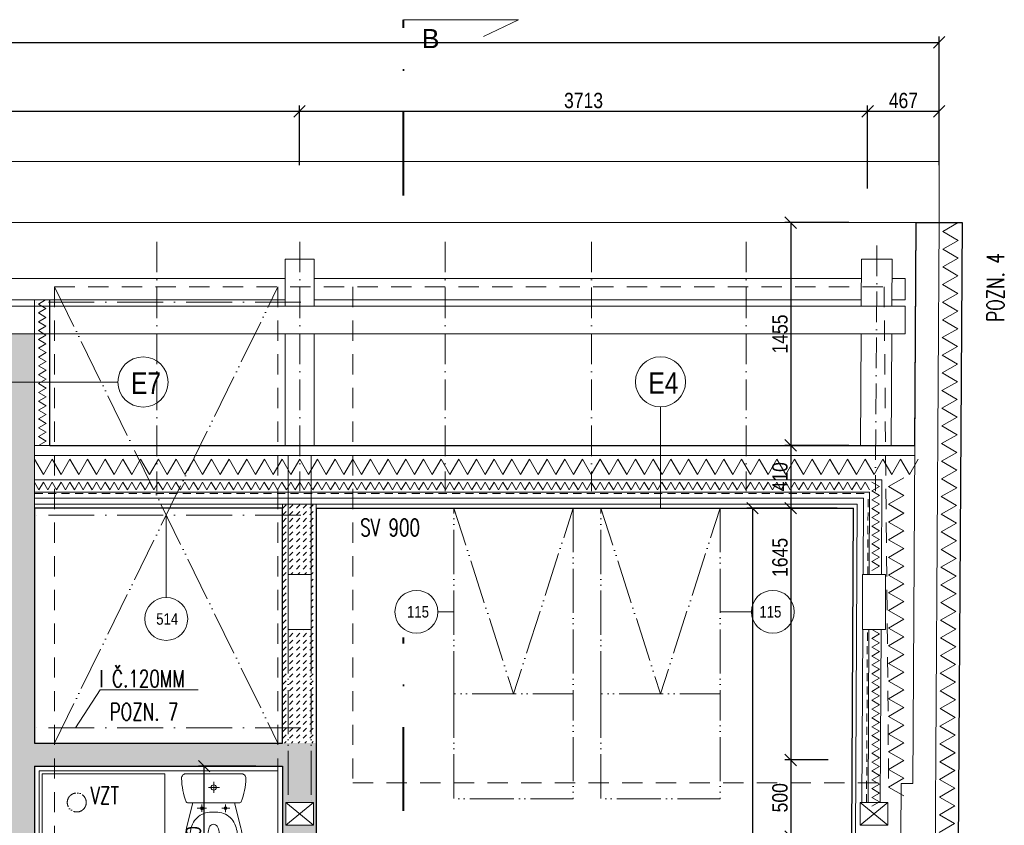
# Model space of a CAD drawing. Header units: millimetres. Extents: x -300958 to -108039, y 30118 to 292543.
# Tile 225 of 256: x -222690 to -216257, y 173158 to 178421. Entities that reach past the tile are written whole.
import ezdxf
from ezdxf.enums import TextEntityAlignment as Align

# ---------------------------------------------------------------- set-up
doc = ezdxf.new("R2010")
doc.units = ezdxf.units.MM
doc.header["$MEASUREMENT"] = 0
for name, pattern in [('ACAD_ISO05W100', [33, 24, -3, 0, -3, 0, -3]), ('ACAD_ISO10W100', [18, 12, -3, 0, -3]), ('CERCHOVANA1', [6, 4, -1, 0, -1]), ('DGN Style 2', [879.857395, 527.914437, -351.942958]), ('DGN Style 4', [1094.119168, 546.717885, -273.358943, 0.683397, -273.358943])]:
    doc.linetypes.add(name, pattern=pattern)
doc.layers.get('0').update_dxf_attribs({"lineweight": 13})
doc.layers.get('Defpoints').update_dxf_attribs({"color": 3, "lineweight": 13})
for name, color, linetype, lineweight in [('A_Krokev', 134, 'CERCHOVANA1', 9), ('A_Pozednice', 102, 'Continuous', 9), ('A_Vazné trámy', 52, 'Continuous', 9), ('A_Vodorovné prvky krovu', 133, 'Continuous', 9), ('dims', 7, 'Continuous', 9), ('legenda', 7, 'Continuous', 13), ('Materiály', 1, 'Continuous', 13), ('navrh', 1, 'Continuous', 9), ('obklad', 8, 'Continuous', 5), ('OCEL', 7, 'Continuous', 13), ('popis', 7, 'Continuous', 9), ('PSV', 7, 'Continuous', 13), ('rez', 7, 'Continuous', 13), ('tenka', 7, 'Continuous', 13), ('walls', 7, 'Continuous', 13), ('walls pod', 7, 'Continuous', 13), ('zařizovací předměty', 7, 'Continuous', 9)]:
    doc.layers.add(name, color=color, linetype=linetype, lineweight=lineweight)
doc.styles.add('GENERATED_STYLE_8', font='arial.ttf')
doc.styles.add('STYLE-0', font='ARIALN.TTF')
doc.styles.add('Style-Arial', font='arial.ttf')
doc.dimstyles.new('arch', dxfattribs={"dimscale": 50, "dimtxt": 2.5, "dimasz": 2.5, "dimexe": 1.25, "dimexo": 0.9, "dimtad": 1, "dimdec": 0, "dimtxsty": 'STYLE-0', "dimblk": 'ARCHTICK', "dimcen": 2.5, "dimadec": 0, "dimazin": 0, "dimtfac": 1, "dimtdec": 0, "dimtmove": 2, "dimatfit": 3, "dimldrblk": 'ARCHTICK', "dimfxl": 0, "dimarcsym": 0})

# ---------------------------------------------------------------- blocks, each defined once
blk = doc.blocks.new('_ArchTick')
at = {"color": 0, "linetype": 'ByBlock', "flags": 128}
blk.add_lwpolyline([(-0.5, -0.5), (0.5, 0.5)], dxfattribs=at)
blk = doc.blocks.new('*D448')
at = {"layer": 'Defpoints', "color": 0, "linetype": 'Continuous'}
for p in [(-216682.6, 178272.7), (-233132.6, 177495), (-216682.6, 177495)]:
    blk.add_point(p, dxfattribs=at)
at = {"layer": 'dims', "color": 0, "linetype": 'Continuous', "lineweight": -2}
for p, q in [((-233132.6, 177570), (-233132.6, 178310.2)), ((-233132.6, 178272.7), (-216682.6, 178272.7)), ((-216682.6, 177570), (-216682.6, 178310.2))]:
    blk.add_line(p, q, dxfattribs=at)
at = {"layer": 'dims', "color": 0, "linetype": 'Continuous', "lineweight": -2, "xscale": 75, "yscale": 75, "zscale": 75, "rotation": 180}
blk.add_blockref('_ArchTick', (-233132.6, 178272.7), dxfattribs=at)
at = {"layer": 'dims', "color": 0, "linetype": 'Continuous', "lineweight": -2, "xscale": 75, "yscale": 75, "zscale": 75}
blk.add_blockref('_ArchTick', (-216682.6, 178272.7), dxfattribs=at)
at = {"layer": 'dims', "color": 0, "linetype": 'Continuous', "insert": (-224907.6, 178342.5), "char_height": 100, "attachment_point": 5, "style": 'STYLE-0'}
blk.add_mtext('16450', dxfattribs=at)
blk = doc.blocks.new('*U7')
at = {"layer": 'rez', "linetype": 'DGN Style 4', "lineweight": 40}
blk.add_line((-376.1, 573.9), (-376.1, -573.9), dxfattribs=at)
at = {"layer": 'rez', "linetype": 'Continuous', "lineweight": 0, "flags": 128}
blk.add_lwpolyline([(-376.1, -573.9), (376.1, -573.9), (146.2, -463.7)], dxfattribs=at)
blk = doc.blocks.new('*D452')
at = {"layer": 'Defpoints', "color": 0, "linetype": 'Continuous'}
for p in [(-220862.6, 177822.6), (-224862.6, 177395), (-220862.6, 177395)]:
    blk.add_point(p, dxfattribs=at)
at = {"layer": 'dims', "color": 0, "linetype": 'Continuous', "lineweight": -2}
for p, q in [((-224862.6, 177470), (-224862.6, 177860.1)), ((-224862.6, 177822.6), (-220862.6, 177822.6)), ((-220862.6, 177470), (-220862.6, 177860.1))]:
    blk.add_line(p, q, dxfattribs=at)
at = {"layer": 'dims', "color": 0, "linetype": 'Continuous', "lineweight": -2, "xscale": 75, "yscale": 75, "zscale": 75, "rotation": 180}
blk.add_blockref('_ArchTick', (-224862.6, 177822.6), dxfattribs=at)
at = {"layer": 'dims', "color": 0, "linetype": 'Continuous', "lineweight": -2, "xscale": 75, "yscale": 75, "zscale": 75}
blk.add_blockref('_ArchTick', (-220862.6, 177822.6), dxfattribs=at)
at = {"layer": 'dims', "color": 0, "linetype": 'Continuous', "insert": (-222862.6, 177892.4), "char_height": 100, "attachment_point": 5, "style": 'STYLE-0'}
blk.add_mtext('4000', dxfattribs=at)
blk = doc.blocks.new('*D453')
at = {"layer": 'Defpoints', "color": 0, "linetype": 'Continuous'}
for p in [(-217150, 177822.6), (-220862.6, 177395), (-217150, 177243.1)]:
    blk.add_point(p, dxfattribs=at)
at = {"layer": 'dims', "color": 0, "linetype": 'Continuous', "lineweight": -2}
for p, q in [((-220862.6, 177470), (-220862.6, 177860.1)), ((-220862.6, 177822.6), (-217150, 177822.6)), ((-217150, 177318.1), (-217150, 177860.1))]:
    blk.add_line(p, q, dxfattribs=at)
at = {"layer": 'dims', "color": 0, "linetype": 'Continuous', "lineweight": -2, "xscale": 75, "yscale": 75, "zscale": 75, "rotation": 180}
blk.add_blockref('_ArchTick', (-220862.6, 177822.6), dxfattribs=at)
at = {"layer": 'dims', "color": 0, "linetype": 'Continuous', "lineweight": -2, "xscale": 75, "yscale": 75, "zscale": 75}
blk.add_blockref('_ArchTick', (-217150, 177822.6), dxfattribs=at)
at = {"layer": 'dims', "color": 0, "linetype": 'Continuous', "insert": (-219006.3, 177892.4), "char_height": 100, "attachment_point": 5, "style": 'STYLE-0'}
blk.add_mtext('3713', dxfattribs=at)
blk = doc.blocks.new('*D454')
at = {"layer": 'Defpoints', "color": 0, "linetype": 'Continuous'}
for p in [(-216682.6, 177822.6), (-216682.6, 177395), (-217150, 177243.1)]:
    blk.add_point(p, dxfattribs=at)
at = {"layer": 'dims', "color": 0, "linetype": 'Continuous', "lineweight": -2}
for p, q in [((-217150, 177318.1), (-217150, 177860.1)), ((-217150, 177822.6), (-216682.6, 177822.6)), ((-216682.6, 177470), (-216682.6, 177860.1))]:
    blk.add_line(p, q, dxfattribs=at)
at = {"layer": 'dims', "color": 0, "linetype": 'Continuous', "lineweight": -2, "xscale": 75, "yscale": 75, "zscale": 75, "rotation": 180}
blk.add_blockref('_ArchTick', (-217150, 177822.6), dxfattribs=at)
at = {"layer": 'dims', "color": 0, "linetype": 'Continuous', "lineweight": -2, "xscale": 75, "yscale": 75, "zscale": 75}
blk.add_blockref('_ArchTick', (-216682.6, 177822.6), dxfattribs=at)
at = {"layer": 'dims', "color": 0, "linetype": 'Continuous', "insert": (-216916.3, 177892.4), "char_height": 100, "attachment_point": 5, "style": 'STYLE-0'}
blk.add_mtext('467', dxfattribs=at)
blk = doc.blocks.new('wc_kombi')
at = {"color": 0, "linetype": 'ByBlock', "lineweight": -2}
for p, q in [((0.1775, 0), (-0.1775, 0)), ((0.0002, -0.1237), (0.0002, -0.0524)), ((-0.0347, -0.0898), (0.0384, -0.0898)), ((-0.1356, -0.1907), (-0.1773, -0.3527)), ((-0.1706, -0.1907), (0.1706, -0.1907)), ((0.1357, -0.1907), (-0.1356, -0.1907)), ((0.1773, -0.3527), (0.1357, -0.1907)), ((-0.1078, -0.2257), (-0.0478, -0.2257)), ((-0.0778, -0.2013), (-0.0778, -0.2482)), ((0.0013, -0.2508), (-0.0024, -0.2508)), ((0.0534, -0.2257), (0.106, -0.2257)), ((0.0775, -0.2004), (0.0775, -0.2501)), ((-0.0366, -0.4251), (-0.0367, -0.4214))]:
    blk.add_line(p, q, dxfattribs=at)
for centre, radius in [((0, -0.0898), 0.0171), ((-0.0778, -0.2257), 0.00927), ((0.0775, -0.2252), 0.0089)]:
    blk.add_circle(centre, radius, dxfattribs=at)
for centre, radius, start, end in [((-0.1801, -0.0299), 0.03, 84.93849, 181.56207), ((0.1801, -0.0299), 0.03, 358.43827, 95.06184), ((0.2615, -0.0178), 0.4718, 181.56083, 200.65124), ((-0.2615, -0.0178), 0.4718, 339.34891, 358.43874), ((-0.1706, -0.1807), 0.01, 200.64887, 270.00279), ((0.1706, -0.1807), 0.01, 270.00001, 339.34833), ((-0.0114, -0.3985), 0.148, 86.50553, 126.01012), ((0.006, -0.4465), 0.1958, 76.36044, 91.37149), ((0.0217, -0.3796), 0.1271, 29.40396, 76.12539), ((0.0459, -0.4104), 0.2012, 152.42371, 180.8026), ((-0.0104, -0.3911), 0.1427, 128.08421, 148.83476), ((-0.0371, -0.4083), 0.1924, 358.53599, 28.2377), ((0.0816, -0.4165), 0.2666, 166.1457, 193.56156), ((0.1001, -0.402), 0.1382, 154.47798, 188.06078), ((-0.0005, -0.3598), 0.0297, 36.34404, 144.26621), ((-0.0958, -0.404), 0.1343, 353.23165, 27.40865), ((-0.0653, -0.4139), 0.2501, 342.2461, 14.16319), ((0.0659, -0.4119), 0.2212, 180.32962, 206.10007), ((-0.0006, -0.3697), 0.0413, 206.76703, 336.40904), ((0, -0.4154), 0.0378, 194.8362, 353.27432), ((-0.0346, -0.4193), 0.19, 331.73612, 1.83419), ((0.013, -0.4271), 0.1975, 195.246, 245.73953), ((0.0046, -0.437), 0.1552, 207.75009, 247.46693), ((-0.0065, -0.4349), 0.1579, 292.88576, 331.89721), ((-0.019, -0.4276), 0.2019, 297.14955, 341.93504), ((0.0025, -0.4644), 0.1593, 243.6726, 296.3274), ((0, -0.4814), 0.1131, 240.97921, 299.02079)]:
    blk.add_arc(centre, radius, start, end, dxfattribs=at)
blk = doc.blocks.new('*U3')
at = {"layer": 'zařizovací předměty', "linetype": 'Continuous', "lineweight": 0, "extrusion": (0, 0, -1), "flags": 128}
blk.add_lwpolyline([(0, 400), (-400, 400), (-400, -400), (400, -400), (400, 0)], dxfattribs=at)
at = {"layer": 'zařizovací předměty', "linetype": 'Continuous', "lineweight": 0, "extrusion": (0, 0, -1)}
blk.add_arc((0, 0), 400, 0, 90, dxfattribs=at)
blk = doc.blocks.new('*D1326')
at = {"layer": 'Defpoints', "color": 0, "linetype": 'Continuous'}
for p in [(-221484.5, 173545), (-221072.6, 173545), (-221072.6, 171745)]:
    blk.add_point(p, dxfattribs=at)
at = {"layer": 'dims', "color": 0, "linetype": 'Continuous', "lineweight": -2}
for p, q in [((-221147.6, 173545), (-221522, 173545)), ((-221484.5, 171745), (-221484.5, 173545)), ((-221147.6, 171745), (-221522, 171745))]:
    blk.add_line(p, q, dxfattribs=at)
at = {"layer": 'dims', "color": 0, "linetype": 'Continuous', "lineweight": -2, "xscale": 75, "yscale": 75, "zscale": 75}
for p, rotation in [((-221484.5, 173545), 90), ((-221484.5, 171745), 270)]:
    blk.add_blockref('_ArchTick', p, dxfattribs=dict(at, rotation=rotation))
at = {"layer": 'dims', "color": 0, "linetype": 'Continuous', "insert": (-221554.3, 173025.1), "char_height": 100, "attachment_point": 5, "rotation": 90, "style": 'STYLE-0'}
blk.add_mtext('1800', dxfattribs=at)
blk = doc.blocks.new('*D1525')
at = {"layer": 'Defpoints', "color": 0, "linetype": 'Continuous'}
for p in [(-217198.8, 175640), (-217652.7, 175230), (-217273.8, 175230)]:
    blk.add_point(p, dxfattribs=at)
at = {"layer": 'dims', "color": 0, "linetype": 'Continuous', "lineweight": -2}
for p, q in [((-217273.8, 175640), (-217690.2, 175640)), ((-217652.7, 175640), (-217652.7, 175230)), ((-217348.8, 175230), (-217690.2, 175230))]:
    blk.add_line(p, q, dxfattribs=at)
at = {"layer": 'dims', "color": 0, "linetype": 'Continuous', "lineweight": -2, "xscale": 75, "yscale": 75, "zscale": 75}
for p, rotation in [((-217652.7, 175640), 90), ((-217652.7, 175230), 270)]:
    blk.add_blockref('_ArchTick', p, dxfattribs=dict(at, rotation=rotation))
at = {"layer": 'dims', "color": 0, "linetype": 'Continuous', "insert": (-217722.5, 175435), "char_height": 100, "attachment_point": 5, "rotation": 90, "style": 'STYLE-0'}
blk.add_mtext('410', dxfattribs=at)
blk = doc.blocks.new('*D1526')
at = {"layer": 'Defpoints', "color": 0, "linetype": 'Continuous'}
for p in [(-217198.8, 177095), (-217652.7, 175640), (-217273.8, 175640)]:
    blk.add_point(p, dxfattribs=at)
at = {"layer": 'dims', "color": 0, "linetype": 'Continuous', "lineweight": -2}
for p, q in [((-217273.8, 177095), (-217690.2, 177095)), ((-217652.7, 177095), (-217652.7, 175640)), ((-217348.8, 175640), (-217690.2, 175640))]:
    blk.add_line(p, q, dxfattribs=at)
at = {"layer": 'dims', "color": 0, "linetype": 'Continuous', "lineweight": -2, "xscale": 75, "yscale": 75, "zscale": 75}
for p, rotation in [((-217652.7, 177095), 90), ((-217652.7, 175640), 270)]:
    blk.add_blockref('_ArchTick', p, dxfattribs=dict(at, rotation=rotation))
at = {"layer": 'dims', "color": 0, "linetype": 'Continuous', "insert": (-217722.5, 176367.5), "char_height": 100, "attachment_point": 5, "rotation": 90, "style": 'STYLE-0'}
blk.add_mtext('1455', dxfattribs=at)
blk = doc.blocks.new('*D1536')
at = {"layer": 'Defpoints', "color": 0, "linetype": 'Continuous'}
for p in [(-217589.9, 175230), (-217902.7, 170425.3), (-217582.6, 170425.3)]:
    blk.add_point(p, dxfattribs=at)
at = {"layer": 'dims', "color": 0, "linetype": 'Continuous', "lineweight": -2}
for p, q in [((-217664.9, 175230), (-217940.2, 175230)), ((-217902.7, 175230), (-217902.7, 170425.3)), ((-217657.6, 170425.3), (-217940.2, 170425.3))]:
    blk.add_line(p, q, dxfattribs=at)
at = {"layer": 'dims', "color": 0, "linetype": 'Continuous', "lineweight": -2, "xscale": 75, "yscale": 75, "zscale": 75}
for p, rotation in [((-217902.7, 175230), 90), ((-217902.7, 170425.3), 270)]:
    blk.add_blockref('_ArchTick', p, dxfattribs=dict(at, rotation=rotation))
at = {"layer": 'dims', "color": 0, "linetype": 'Continuous', "insert": (-217972.5, 172375.6), "char_height": 100, "attachment_point": 5, "rotation": 90, "style": 'STYLE-0'}
blk.add_mtext('4805', dxfattribs=at)
blk = doc.blocks.new('*D1537')
at = {"layer": 'Defpoints', "color": 0, "linetype": 'Continuous'}
for p in [(-217339.9, 173585), (-217652.7, 173085), (-217332.6, 173085)]:
    blk.add_point(p, dxfattribs=at)
at = {"layer": 'dims', "color": 0, "linetype": 'Continuous', "lineweight": -2}
for p, q in [((-217414.9, 173585), (-217690.2, 173585)), ((-217652.7, 173585), (-217652.7, 173085)), ((-217407.6, 173085), (-217690.2, 173085))]:
    blk.add_line(p, q, dxfattribs=at)
at = {"layer": 'dims', "color": 0, "linetype": 'Continuous', "lineweight": -2, "xscale": 75, "yscale": 75, "zscale": 75}
for p, rotation in [((-217652.7, 173585), 90), ((-217652.7, 173085), 270)]:
    blk.add_blockref('_ArchTick', p, dxfattribs=dict(at, rotation=rotation))
at = {"layer": 'dims', "color": 0, "linetype": 'Continuous', "insert": (-217722.5, 173338.1), "char_height": 100, "attachment_point": 5, "rotation": 90, "style": 'STYLE-0'}
blk.add_mtext('500', dxfattribs=at)
blk = doc.blocks.new('*D1538')
at = {"layer": 'Defpoints', "color": 0, "linetype": 'Continuous'}
for p in [(-217339.9, 175230), (-217652.7, 173585), (-217332.6, 173585)]:
    blk.add_point(p, dxfattribs=at)
at = {"layer": 'dims', "color": 0, "linetype": 'Continuous', "lineweight": -2}
for p, q in [((-217414.9, 175230), (-217690.2, 175230)), ((-217652.7, 175230), (-217652.7, 173585)), ((-217407.6, 173585), (-217690.2, 173585))]:
    blk.add_line(p, q, dxfattribs=at)
at = {"layer": 'dims', "color": 0, "linetype": 'Continuous', "lineweight": -2, "xscale": 75, "yscale": 75, "zscale": 75}
for p, rotation in [((-217652.7, 175230), 90), ((-217652.7, 173585), 270)]:
    blk.add_blockref('_ArchTick', p, dxfattribs=dict(at, rotation=rotation))
at = {"layer": 'dims', "color": 0, "linetype": 'Continuous', "insert": (-217722.5, 174908.1), "char_height": 100, "attachment_point": 5, "rotation": 90, "style": 'STYLE-0'}
blk.add_mtext('1645', dxfattribs=at)

msp = doc.modelspace()

# ---------------------------------------------------------------- hatches: boundary and pattern name
at = {"layer": 'Materiály', "linetype": 'Continuous'}
h = msp.add_hatch(dxfattribs=at)
h.set_pattern_fill('DASH', color=256, scale=250, angle=45, style=0)
h.paths.add_polyline_path([(-220950.3, 172713.2), (-220770.3, 172713.2), (-220770.3, 172563.2), (-220950.3, 172563.2)], flags=16)
h.paths.add_polyline_path([(-220935.3, 170113.8), (-220785.3, 170113.8), (-220785.3, 169993.8), (-220935.3, 169993.8)], flags=16)
edge = h.paths.add_edge_path()
edge.add_line((-222792.6, 171925), (-222792.6, 170145))
edge.add_line((-222792.6, 170145), (-223007.6, 170145))
edge.add_line((-223007.6, 170145), (-223007.6, 169945))
edge.add_line((-223007.6, 169945), (-221922.6, 169945))
edge.add_line((-221922.6, 169945), (-221922.6, 170045))
edge.add_line((-221922.6, 170045), (-222592.6, 170045))
edge.add_line((-222592.6, 170045), (-222592.6, 171645))
edge.add_line((-222592.6, 171645), (-222325.4, 171645))
edge.add_arc((-222322.7, 171615.1), 30, 84.93816, 95.06184, ccw=False)
edge.add_line((-222320.1, 171645), (-221965.1, 171645))
edge.add_arc((-221962.4, 171615.1), 30, 84.93849, 95.06151, ccw=False)
edge.add_line((-221959.8, 171645), (-220972.6, 171645))
edge.add_line((-220972.6, 171645), (-220972.6, 170045))
edge.add_line((-220972.6, 170045), (-221022.6, 170045))
edge.add_line((-221022.6, 170045), (-221022.6, 169945))
edge.add_line((-221022.6, 169945), (-220112.6, 169945))
edge.add_line((-220112.6, 169945), (-220112.6, 170165))
edge.add_line((-220112.6, 170165), (-220752.6, 170165))
edge.add_line((-220752.6, 170165), (-220752.6, 171745))
edge.add_line((-220752.6, 171745), (-222592.6, 171745))
edge.add_line((-222592.6, 171745), (-222592.6, 173545))
edge.add_line((-222592.6, 173545), (-220972.6, 173545))
edge.add_line((-220972.6, 173545), (-220972.6, 172545))
edge.add_line((-220972.6, 172545), (-220752.6, 172545))
edge.add_line((-220752.6, 172545), (-220752.6, 173695))
edge.add_line((-220752.6, 173695), (-222592.6, 173695))
edge.add_line((-222592.6, 173695), (-222592.6, 176368.9))
edge.add_line((-222592.6, 176368.9), (-222817, 176368.9))
edge.add_line((-222817, 176368.9), (-222792.6, 171925))
h.paths.add_polyline_path([(-220770.3, 173308.1), (-220770.3, 173158.1), (-220950.3, 173158.1), (-220950.3, 173308.1)])
h = msp.add_hatch(dxfattribs=at)
h.set_pattern_fill('DASH', color=256, scale=250, angle=45, style=0)
h.paths.add_polyline_path([(-220752.6, 175255), (-220972.6, 175255), (-220972.6, 173695), (-220752.6, 173695)])
h.paths.add_polyline_path([(-220935.3, 174437), (-220935.3, 174797), (-220785.3, 174797), (-220785.3, 174437)])

# ---------------------------------------------------------------- linework, layer by layer
at = {"layer": 'A_Krokev', "ltscale": 50}
for p, q in [((-221794.6, 176970.5), (-221794.6, 175340)), ((-220860.3, 176970.5), (-220860.3, 175340)), ((-219911.1, 176970.5), (-219911.1, 175340)), ((-218954.2, 176970.5), (-218954.2, 175340)), ((-217944.2, 176970.5), (-217944.2, 175340)), ((-217089.1, 176945), (-217099, 175340))]:
    msp.add_line(p, q, dxfattribs=at)
at = {"layer": 'A_Pozednice', "ltscale": 0.4}
for points in [[(-220955.3, 176730.3), (-224761.7, 176730.3)], [(-220955.3, 176730.3), (-224761.7, 176730.3)], [(-217190.4, 176730.3), (-220765.3, 176730.3)], [(-216991.3, 176590.3), (-216905.1, 176590.3), (-216905.1, 176730.3), (-216990.4, 176730.3)], [(-224761.7, 176590.3), (-220955.3, 176590.3)], [(-224761.7, 176590.3), (-220955.3, 176590.3)], [(-220765.3, 176590.3), (-217191.3, 176590.3)]]:
    msp.add_lwpolyline(points, dxfattribs=at)
at = {"layer": 'A_Vazné trámy', "ltscale": 0.4}
for points in [[(-220955.3, 176548.9), (-220955.3, 176856.3), (-220765.3, 176856.3), (-220765.3, 176548.9)], [(-217191.5, 176548.9), (-217189.7, 176856.3), (-216989.7, 176855.9), (-216991.5, 176548.9)], [(-220955.4, 175640), (-220955.3, 176368.9)], [(-220765.3, 176368.9), (-220765.4, 175640)], [(-217197.1, 175640), (-217192.7, 176368.9)], [(-216992.6, 176368.9), (-216997.1, 175640)]]:
    msp.add_lwpolyline(points, dxfattribs=at)
at = {"layer": 'A_Vodorovné prvky krovu'}
for points in [[(-216905.1, 176548.9), (-232568.5, 176548.9), (-232568.5, 160214.6), (-226434.8, 160214.6), (-226434.8, 161377.8), (-216784.9, 161377.8)], [(-216905.1, 176548.9), (-232568.5, 176548.9), (-232568.5, 160214.6), (-226434.8, 160214.6), (-226434.8, 161377.8), (-216784.9, 161377.8)], [(-216905.1, 176368.9), (-216905.1, 176548.9)], [(-216905.1, 176368.9), (-232388.5, 176368.9), (-232388.5, 160394.6), (-226614.8, 160394.6), (-226614.8, 161557.8), (-216784.9, 161557.8)], [(-216905.1, 176368.9), (-232388.5, 176368.9), (-232388.5, 160394.6), (-226614.8, 160394.6), (-226614.8, 161557.8), (-216784.9, 161557.8)]]:
    msp.add_lwpolyline(points, dxfattribs=at)
at = {"layer": 'legenda', "linetype": 'Continuous'}
for p, q in [((-222047.8, 176053.7), (-222815.3, 176053.7)), ((-218503.4, 175891.4), (-218503.4, 175230))]:
    msp.add_line(p, q, dxfattribs=at)
at = {"layer": 'legenda', "linetype": 'Continuous', "lineweight": 0, "flags": 128}
msp.add_lwpolyline([(-222326.5, 173795), (-222163.3, 174042.3), (-221523.8, 174042.3)], dxfattribs=at)
at = {"layer": 'legenda', "linetype": 'Continuous', "lineweight": 0}
for centre in [(-221884.1, 176053.7), (-218503.4, 176055.2)]:
    msp.add_circle(centre, 163.8, dxfattribs=at)
at = {"layer": 'Materiály', "linetype": 'Continuous'}
for p, q in [((-222592.6, 175575), (-216841.4, 175575)), ((-222592.6, 175415), (-217056.6, 175415)), ((-217059.7, 174797), (-217056.6, 175415)), ((-222592.6, 175335), (-217137, 175335)), ((-217139.7, 174797), (-217137, 175335)), ((-222592.6, 175295), (-217177.2, 175295)), ((-222592.6, 175255), (-217217.4, 175255)), ((-220972.6, 175230), (-220972.6, 175255)), ((-220752.6, 175230), (-220752.6, 175255)), ((-217228.3, 173084.9), (-217217.4, 175255)), ((-217179.7, 174797), (-217177.2, 175295)), ((-217187.2, 173308.1), (-217181.5, 174437)), ((-217147.2, 173308.1), (-217141.5, 174437)), ((-217067.2, 173308.1), (-217061.5, 174437))]:
    msp.add_line(p, q, dxfattribs=at)
at = {"layer": 'Materiály', "linetype": 'Continuous', "flags": 128}
for points in [[(-216572.5, 174670.2), (-216672.1, 174728.5), (-216571.8, 174785.6), (-216671.4, 174844), (-216571.1, 174901.1), (-216670.7, 174959.4), (-216570.4, 175016.6), (-216670, 175074.9), (-216569.6, 175132), (-216669.3, 175190.4), (-216568.9, 175247.5), (-216668.6, 175305.9), (-216568.2, 175363), (-216667.9, 175421.3), (-216567.5, 175478.4), (-216667.2, 175536.8), (-216566.8, 175593.9), (-216666.5, 175652.3), (-216566.1, 175709.4), (-216665.7, 175767.7), (-216565.4, 175824.8), (-216665, 175883.2), (-216564.7, 175940.3), (-216664.3, 175998.7), (-216564, 176055.8), (-216663.6, 176114.1), (-216563.3, 176171.2), (-216662.9, 176229.6), (-216562.6, 176286.7), (-216662.2, 176345.1), (-216561.8, 176402.2), (-216661.5, 176460.5), (-216561.1, 176517.6), (-216660.8, 176576), (-216560.4, 176633.1), (-216660.1, 176691.5), (-216559.7, 176748.6), (-216659.4, 176806.9), (-216559, 176864.1), (-216658.7, 176922.4), (-216558.3, 176979.5), (-216657.9, 177037.9), (-216557.6, 177095), (-216557.6, 177095)], [(-222568.3, 176274.2), (-222518.3, 176303.1), (-222568.3, 176331.9), (-222518.3, 176360.8), (-222568.3, 176389.7), (-222518.3, 176418.5), (-222568.3, 176447.4), (-222518.3, 176476.3), (-222568.3, 176505.1), (-222518.3, 176534), (-222568.3, 176562.9), (-222520.9, 176590.3)], [(-222567.6, 175639.6), (-222517.6, 175668.4), (-222567.6, 175697.3), (-222517.6, 175726.2), (-222567.6, 175755), (-222517.6, 175783.9), (-222567.6, 175812.8), (-222517.6, 175841.6), (-222567.6, 175870.5), (-222517.6, 175899.4), (-222567.6, 175928.2), (-222517.6, 175957.1), (-222567.6, 175986), (-222517.6, 176014.8), (-222567.6, 176043.7), (-222517.6, 176072.6), (-222567.6, 176101.4), (-222517.6, 176130.3), (-222567.6, 176159.2), (-222517.6, 176188), (-222567.6, 176216.9), (-222517.6, 176245.8), (-222567.6, 176274.6), (-222567.6, 176274.6)], [(-220167.7, 175550), (-220225.5, 175450), (-220283.2, 175550), (-220340.9, 175450), (-220398.7, 175550), (-220456.4, 175450), (-220514.1, 175550), (-220571.9, 175450), (-220629.6, 175550), (-220687.3, 175450), (-220745.1, 175550), (-220802.8, 175450), (-220860.5, 175550), (-220918.3, 175450), (-220976, 175550), (-221033.7, 175450), (-221091.5, 175550), (-221149.2, 175450), (-221207, 175550), (-221264.7, 175450), (-221322.4, 175550), (-221380.2, 175450), (-221437.9, 175550), (-221495.6, 175450), (-221553.4, 175550), (-221611.1, 175450), (-221668.8, 175550), (-221726.6, 175450), (-221784.3, 175550), (-221842, 175450), (-221899.8, 175550), (-221957.5, 175450), (-222015.2, 175550), (-222073, 175450), (-222130.7, 175550), (-222188.4, 175450), (-222246.2, 175550), (-222303.9, 175450), (-222361.7, 175550), (-222419.4, 175450), (-222477.1, 175550), (-222534.9, 175450), (-222592.6, 175550), (-222592.6, 175550)], [(-217742.8, 175550), (-217800.6, 175450), (-217858.3, 175550), (-217916.1, 175450), (-217973.8, 175550), (-218031.5, 175450), (-218089.3, 175550), (-218147, 175450), (-218204.7, 175550), (-218262.5, 175450), (-218320.2, 175550), (-218377.9, 175450), (-218435.7, 175550), (-218493.4, 175450), (-218551.1, 175550), (-218608.9, 175450), (-218666.6, 175550), (-218724.3, 175450), (-218782.1, 175550), (-218839.8, 175450), (-218897.5, 175550), (-218955.3, 175450), (-219013, 175550), (-219070.8, 175450), (-219128.5, 175550), (-219186.2, 175450), (-219244, 175550), (-219301.7, 175450), (-219359.4, 175550), (-219417.2, 175450), (-219474.9, 175550), (-219532.6, 175450), (-219590.4, 175550), (-219648.1, 175450), (-219705.8, 175550), (-219763.6, 175450), (-219821.3, 175550), (-219879, 175450), (-219936.8, 175550), (-219994.5, 175450), (-220052.3, 175550), (-220110, 175450), (-220167.7, 175550), (-220167.7, 175550)], [(-216819.1, 175550), (-216876.8, 175450), (-216934.6, 175550), (-216992.3, 175450), (-217050, 175550), (-217107.8, 175450), (-217165.5, 175550), (-217223.2, 175450), (-217281, 175550), (-217338.7, 175450), (-217396.4, 175550), (-217454.2, 175450), (-217511.9, 175550), (-217569.6, 175450), (-217627.4, 175550), (-217685.1, 175450), (-217742.8, 175550), (-217742.8, 175550)], [(-221986.7, 175350), (-222015.6, 175400), (-222044.5, 175350), (-222073.3, 175400), (-222102.2, 175350), (-222131.1, 175400), (-222159.9, 175350), (-222188.8, 175400), (-222217.7, 175350), (-222246.5, 175400), (-222275.4, 175350), (-222304.3, 175400), (-222333.1, 175350), (-222362, 175400), (-222390.9, 175350), (-222419.7, 175400), (-222448.6, 175350), (-222477.5, 175400), (-222506.3, 175350), (-222535.2, 175400), (-222564.1, 175350), (-222593, 175400), (-222593, 175400), (-222593, 175400)], [(-221986.7, 175350), (-221957.9, 175400), (-221929, 175350), (-221900.1, 175400), (-221871.3, 175350), (-221842.4, 175400), (-221813.5, 175350), (-221784.7, 175400), (-221755.8, 175350), (-221726.9, 175400), (-221698.1, 175350), (-221669.2, 175400), (-221640.3, 175350), (-221611.5, 175400), (-221582.6, 175350), (-221553.7, 175400), (-221524.9, 175350), (-221496, 175400), (-221467.1, 175350), (-221438.3, 175400), (-221409.4, 175350), (-221380.5, 175400), (-221351.6, 175350), (-221351.6, 175350)], [(-221351.6, 175350), (-221322.8, 175400), (-221293.9, 175350), (-221265, 175400), (-221236.2, 175350), (-221207.3, 175400), (-221178.4, 175350), (-221149.6, 175400), (-221120.7, 175350), (-221091.8, 175400), (-221063, 175350), (-221034.1, 175400), (-221005.2, 175350), (-220976.4, 175400), (-220947.5, 175350), (-220918.6, 175400), (-220889.8, 175350), (-220860.9, 175400), (-220832, 175350), (-220803.2, 175400), (-220774.3, 175350), (-220774.3, 175350)], [(-220196.9, 175350), (-220225.8, 175400), (-220254.7, 175350), (-220283.6, 175400), (-220312.4, 175350), (-220341.3, 175400), (-220370.2, 175350), (-220399, 175400), (-220427.9, 175350), (-220456.8, 175400), (-220485.6, 175350), (-220514.5, 175400), (-220543.4, 175350), (-220572.2, 175400), (-220601.1, 175350), (-220630, 175400), (-220658.8, 175350), (-220687.7, 175400), (-220716.6, 175350), (-220745.4, 175400), (-220774.3, 175350), (-220774.3, 175350)], [(-219561.9, 175350), (-219590.7, 175400), (-219619.6, 175350), (-219648.5, 175400), (-219677.3, 175350), (-219706.2, 175400), (-219735.1, 175350), (-219763.9, 175400), (-219792.8, 175350), (-219821.7, 175400), (-219850.5, 175350), (-219879.4, 175400), (-219908.3, 175350), (-219937.1, 175400), (-219966, 175350), (-219994.9, 175400), (-220023.7, 175350), (-220052.6, 175400), (-220081.5, 175350), (-220110.3, 175400), (-220139.2, 175350), (-220168.1, 175400), (-220196.9, 175350), (-220196.9, 175350)], [(-219561.9, 175350), (-219533, 175400), (-219504.1, 175350), (-219475.3, 175400), (-219446.4, 175350), (-219417.5, 175400), (-219388.7, 175350), (-219359.8, 175400), (-219330.9, 175350), (-219302.1, 175400), (-219273.2, 175350), (-219244.3, 175400), (-219215.5, 175350), (-219186.6, 175400), (-219157.7, 175350), (-219128.9, 175400), (-219100, 175350), (-219071.1, 175400), (-219042.2, 175350), (-219013.4, 175400), (-218984.5, 175350), (-218955.6, 175400), (-218926.8, 175350), (-218926.8, 175350)], [(-218926.8, 175350), (-218897.9, 175400), (-218869, 175350), (-218840.2, 175400), (-218811.3, 175350), (-218782.4, 175400), (-218753.6, 175350), (-218724.7, 175400), (-218695.8, 175350), (-218667, 175400), (-218638.1, 175350), (-218609.2, 175400), (-218580.4, 175350), (-218551.5, 175400), (-218522.6, 175350), (-218493.8, 175400), (-218464.9, 175350), (-218436, 175400), (-218407.2, 175350), (-218378.3, 175400), (-218349.4, 175350), (-218349.4, 175350)], [(-217772.1, 175350), (-217800.9, 175400), (-217829.8, 175350), (-217858.7, 175400), (-217887.5, 175350), (-217916.4, 175400), (-217945.3, 175350), (-217974.2, 175400), (-218003, 175350), (-218031.9, 175400), (-218060.8, 175350), (-218089.6, 175400), (-218118.5, 175350), (-218147.4, 175400), (-218176.2, 175350), (-218205.1, 175400), (-218234, 175350), (-218262.8, 175400), (-218291.7, 175350), (-218320.6, 175400), (-218349.4, 175350), (-218349.4, 175350)], [(-217137, 175350), (-217165.9, 175400), (-217194.7, 175350), (-217223.6, 175400), (-217252.5, 175350), (-217281.3, 175400), (-217310.2, 175350), (-217339.1, 175400), (-217367.9, 175350), (-217396.8, 175400), (-217425.7, 175350), (-217454.5, 175400), (-217483.4, 175350), (-217512.3, 175400), (-217541.1, 175350), (-217570, 175400), (-217598.9, 175350), (-217627.7, 175400), (-217656.6, 175350), (-217685.5, 175400), (-217714.3, 175350), (-217743.2, 175400), (-217772.1, 175350), (-217772.1, 175350)], [(-217121.6, 175400.1), (-217071.6, 175371.2), (-217121.6, 175342.4), (-217071.6, 175313.5), (-217121.6, 175284.6), (-217071.6, 175255.8), (-217121.6, 175226.9), (-217071.6, 175198), (-217121.6, 175169.2), (-217071.6, 175140.3), (-217121.6, 175111.4), (-217071.6, 175082.6), (-217121.6, 175053.7), (-217071.6, 175024.8), (-217121.6, 174996), (-217071.6, 174967.1), (-217121.6, 174938.2), (-217071.6, 174909.4), (-217121.6, 174880.5), (-217071.6, 174851.6), (-217121.6, 174822.8), (-217121.6, 174822.8)], [(-216913.9, 173349.7), (-217013.9, 173407.5), (-216913.9, 173465.2), (-217013.9, 173522.9), (-216913.9, 173580.7), (-217013.9, 173638.4), (-216913.9, 173696.1), (-217013.9, 173753.9), (-216913.9, 173811.6), (-217013.9, 173869.3), (-216913.9, 173927.1), (-217013.9, 173984.8), (-216913.9, 174042.6), (-217013.9, 174100.3), (-216913.9, 174158), (-217013.9, 174215.8), (-216913.9, 174273.5), (-217013.9, 174331.2), (-216913.9, 174389), (-217013.9, 174446.7), (-216913.9, 174504.4), (-217013.9, 174562.2), (-216913.9, 174619.9), (-217013.9, 174677.6), (-216913.9, 174735.4), (-217013.9, 174793.1), (-216913.9, 174850.8), (-217013.9, 174908.6), (-216913.9, 174966.3), (-217013.9, 175024), (-216913.9, 175081.8), (-217013.9, 175139.5), (-216913.9, 175197.3), (-217013.9, 175255), (-216913.9, 175312.7), (-217013.9, 175370.5), (-216913.9, 175428.2), (-216913.9, 175428.2)], [(-216682.1, 173112), (-216581.7, 173169.1), (-216681.3, 173227.4), (-216581, 173284.5), (-216680.6, 173342.9), (-216580.3, 173400), (-216679.9, 173458.4), (-216579.6, 173515.5), (-216679.2, 173573.8), (-216578.9, 173631), (-216678.5, 173689.3), (-216578.2, 173746.4), (-216677.8, 173804.8), (-216577.4, 173861.9), (-216677.1, 173920.2), (-216576.7, 173977.4), (-216676.4, 174035.7), (-216576, 174092.8), (-216675.7, 174151.2), (-216575.3, 174208.3), (-216675, 174266.6), (-216574.6, 174323.8), (-216674.3, 174382.1), (-216573.9, 174439.2), (-216673.5, 174497.6), (-216573.2, 174554.7), (-216672.8, 174613), (-216572.5, 174670.2), (-216572.5, 174670.2)], [(-217121.6, 174437), (-217071.6, 174408.1), (-217121.6, 174379.2), (-217071.6, 174350.4), (-217121.6, 174321.5), (-217071.6, 174292.6), (-217121.6, 174263.8), (-217071.6, 174234.9), (-217121.6, 174206), (-217071.6, 174177.2), (-217121.6, 174148.3), (-217071.6, 174119.4), (-217121.6, 174090.6), (-217071.6, 174061.7), (-217121.6, 174032.8), (-217071.6, 174004), (-217121.6, 173975.1), (-217071.6, 173946.2), (-217121.6, 173917.4), (-217071.6, 173888.5), (-217121.6, 173859.6), (-217121.6, 173859.6)], [(-217121.6, 173859.6), (-217071.6, 173830.8), (-217121.6, 173801.9), (-217071.6, 173773), (-217121.6, 173744.2), (-217071.6, 173715.3), (-217121.6, 173686.4), (-217071.6, 173657.6), (-217121.6, 173628.7), (-217071.6, 173599.8), (-217121.6, 173570.9), (-217071.6, 173542.1), (-217121.6, 173513.2), (-217071.6, 173484.3), (-217121.6, 173455.5), (-217071.6, 173426.6), (-217121.6, 173397.7), (-217071.6, 173368.9), (-217121.6, 173340), (-217071.6, 173311.1), (-217121.6, 173282.3), (-217121.6, 173282.3)]]:
    msp.add_lwpolyline(points, dxfattribs=at)
at = {"layer": 'navrh', "linetype": 'Continuous', "lineweight": 30}
for p, q in [((-216682.6, 177095), (-216532.6, 177095)), ((-216532.6, 177095), (-216632.6, 160814.1)), ((-222492.6, 175640), (-222492.6, 176590.3)), ((-222492.6, 175640), (-216841, 175640)), ((-222592.6, 175230), (-222592.6, 173695)), ((-220972.6, 175230), (-222592.6, 175230)), ((-220972.6, 173695), (-220972.6, 175230)), ((-220752.6, 175230), (-217242.5, 175230)), ((-220752.6, 175230), (-220752.6, 172545)), ((-217253.3, 173085), (-217242.5, 175230)), ((-222592.6, 173695), (-220972.6, 173695)), ((-222592.6, 173545), (-220972.6, 173545)), ((-222592.6, 173545), (-222592.6, 171745)), ((-220972.6, 173545), (-220972.6, 172545))]:
    msp.add_line(p, q, dxfattribs=at)
at = {"layer": 'navrh', "linetype": 'ACAD_ISO05W100', "ltscale": 12}
for p, q in [((-222462.6, 173695), (-221002.6, 176675)), ((-222462.6, 176675), (-221002.6, 173695)), ((-220935.3, 174437), (-220935.3, 173308.1)), ((-220785.3, 174437), (-220785.3, 173308.1))]:
    msp.add_line(p, q, dxfattribs=at)
at = {"layer": 'navrh', "linetype": 'DGN Style 2', "lineweight": 0, "ltscale": 0.1}
for p, q in [((-222592.6, 175325), (-217147, 175325)), ((-217149.7, 174797), (-217147, 175325)), ((-217157.2, 173308.2), (-217151.5, 174437))]:
    msp.add_line(p, q, dxfattribs=at)
at = {"layer": 'navrh', "linetype": 'ACAD_ISO05W100', "ltscale": 12, "flags": 128}
for points in [[(-219073.6, 175230), (-219073.6, 174018), (-219853.6, 174018), (-219853.6, 175230), (-219463.6, 174018), (-219073.6, 175230), (-219853.6, 175230)], [(-218113.4, 175230), (-218113.4, 174018), (-218893.4, 174018), (-218893.4, 175230), (-218503.4, 174018), (-218113.4, 175230), (-218893.4, 175230)], [(-219853.6, 174018), (-219853.6, 173330), (-219073.6, 173330), (-219073.6, 174018)], [(-218893.4, 174018), (-218893.4, 173330), (-218113.4, 173330), (-218113.4, 174018)]]:
    msp.add_lwpolyline(points, dxfattribs=at)
at = {"layer": 'obklad', "linetype": 'Continuous', "flags": 128}
msp.add_lwpolyline([(-221002.6, 172545), (-221002.6, 173515), (-222562.6, 173515), (-222562.6, 171775), (-221002.6, 171775)], dxfattribs=at)
at = {"layer": 'OCEL', "linetype": 'ACAD_ISO10W100', "ltscale": 25}
for p, q in [((-220852.6, 176575), (-222612.6, 176575)), ((-220852.6, 175185), (-222612.6, 175185)), ((-220852.6, 173795), (-222612.6, 173795))]:
    msp.add_line(p, q, dxfattribs=at)
at = {"layer": 'PSV', "linetype": 'Continuous', "lineweight": 0}
for p, q in [((-221732.6, 175185), (-221732.6, 174646.1)), ((-219958.4, 174553), (-219853.6, 174553)), ((-217909.7, 174553), (-218113.4, 174553))]:
    msp.add_line(p, q, dxfattribs=at)
for centre in [(-220098.5, 174553), (-217769.6, 174553), (-221732.6, 174506.1)]:
    msp.add_circle(centre, 140.1, dxfattribs=at)
at = {"layer": 'rez', "linetype": 'DGN Style 4', "lineweight": 40, "flags": 128}
msp.add_lwpolyline([(-218261.7, 171891), (-218261.7, 173023.1), (-220182.6, 173023.1), (-220182.6, 174385.2)], dxfattribs=at)
at = {"layer": 'tenka', "linetype": 'ACAD_ISO05W100', "lineweight": 0, "ltscale": 25}
msp.add_line((-216682.6, 177095), (-216682.6, 177495), dxfattribs=at)
at = {"layer": 'tenka', "linetype": 'Continuous'}
for p, q in [((-222592.6, 175230), (-222592.6, 176590.3)), ((-222492.6, 175640), (-222592.6, 175640)), ((-220935.3, 174797), (-220935.3, 175575)), ((-220785.3, 174797), (-220785.3, 175575))]:
    msp.add_line(p, q, dxfattribs=at)
at = {"layer": 'tenka', "linetype": 'Continuous', "lineweight": 0, "flags": 128}
msp.add_lwpolyline([(-216682.6, 177495), (-233532.6, 177495), (-233532.6, 159245), (-225482.6, 159245), (-225482.6, 160415), (-216782.6, 160415)], dxfattribs=at)
at = {"layer": 'tenka', "linetype": 'Continuous', "flags": 128}
for points in [[(-216682.6, 177095), (-233132.6, 177095), (-233132.6, 159645), (-225882.6, 159645), (-225882.6, 160815), (-216782.6, 160815)], [(-220935.3, 174797), (-220785.3, 174797), (-220785.3, 174437), (-220935.3, 174437), (-220935.3, 174797)], [(-217183.4, 174797), (-217033.4, 174797), (-217033.4, 174437), (-217183.4, 174437), (-217183.4, 174797)], [(-220950.3, 173308.1), (-220770.3, 173158.1), (-220950.3, 173158.1), (-220770.3, 173308.1)], [(-220770.3, 173308.1), (-220770.3, 173158.1), (-220950.3, 173158.1), (-220950.3, 173308.1), (-220770.3, 173308.1)], [(-217198.4, 173308.1), (-217018.4, 173158.1), (-217198.4, 173158.1), (-217018.4, 173308.1)], [(-217018.4, 173308.1), (-217018.4, 173158.1), (-217198.4, 173158.1), (-217198.4, 173308.1), (-217018.4, 173308.1)]]:
    msp.add_lwpolyline(points, dxfattribs=at)
at = {"layer": 'tenka', "linetype": 'Continuous'}
for points in [[(-216932.2, 173085), (-216930.1, 173432.1), (-216855.1, 173432.1), (-216832.6, 177095), (-216832.6, 177095)], [(-216682.6, 177095), (-216708.2, 172932.6)]]:
    msp.add_lwpolyline(points, dxfattribs=at)
at = {"layer": 'walls', "linetype": 'Continuous', "lineweight": 30}
for p, q in [((-216841.5, 175640), (-216832.6, 177095)), ((-216832.6, 177095), (-216682.6, 177095))]:
    msp.add_line(p, q, dxfattribs=at)
at = {"layer": 'walls pod', "linetype": 'DGN Style 2', "ltscale": 0.25}
for p, q in [((-222462.6, 176675), (-217042.6, 176675)), ((-222462.6, 176675), (-222462.6, 171815)), ((-221002.6, 176675), (-221002.6, 170465)), ((-220512.6, 176675), (-220512.6, 173435)), ((-217042.6, 176675), (-217012.6, 173435)), ((-220512.6, 173435), (-217012.6, 173435))]:
    msp.add_line(p, q, dxfattribs=at)
at = {"layer": 'zařizovací předměty', "linetype": 'ACAD_ISO05W100', "lineweight": 0, "ltscale": 5}
msp.add_circle((-222317.3, 173307.2), 62, dxfattribs=at)

# ---------------------------------------------------------------- block references
at = {"layer": 'rez', "linetype": 'DGN Style 4', "lineweight": 40, "extrusion": (0, 0, -1), "rotation": 180}
msp.add_blockref('*U7', (219806.5, 177847), dxfattribs=at)
at = {"layer": 'zařizovací předměty', "linetype": 'Continuous', "lineweight": 0, "xscale": -1, "rotation": 270}
msp.add_blockref('*U3', (-222142.6, 173095), dxfattribs=at)
at = {"layer": 'zařizovací předměty', "linetype": 'Continuous', "lineweight": 0, "xscale": 1000, "yscale": 1000, "zscale": 1000}
msp.add_blockref('wc_kombi', (-221422.6, 173495), dxfattribs=at)

# ---------------------------------------------------------------- texts
at = {"layer": 'legenda', "linetype": 'Continuous', "lineweight": 0, "char_height": 112, "attachment_point": 4, "style": 'Style-Arial'}
for s, insert, rotation, line_spacing_factor in [('{\\Fromans|c238;\\W0.7143;POZN. 4}', (-216315.1, 176446.6), 90.00116, 0.768246), ('{\\Fromans|c238;\\W0.71429;I Č.120MM}', (-222168.9, 174115.9), 0.00909, 0.803213), ('{\\Fromans|c238;\\W0.7143;POZN. 7}', (-222102.3, 173899.5), 0.00116, 0.765173)]:
    msp.add_mtext(s, dxfattribs=dict(at, insert=insert, rotation=rotation, line_spacing_factor=line_spacing_factor))
at = {"layer": 'legenda', "linetype": 'Continuous', "lineweight": 0, "char_height": 140, "width": 298.375, "attachment_point": 1, "style": 'STYLE-0'}
for s, insert in [('E7', (-221962.8, 176116.5)), ('E4', (-218582.2, 176117.9))]:
    msp.add_mtext(s, dxfattribs=dict(at, insert=insert))
at = {"layer": 'popis', "linetype": 'Continuous', "insert": (-220465.4, 175103.6), "char_height": 112, "attachment_point": 4, "rotation": 0.00116, "line_spacing_factor": 0.765173, "style": 'Style-Arial'}
msp.add_mtext('{\\Fromans|c238;\\W0.71429;SV 900}', dxfattribs=at)
at = {"layer": 'PSV', "linetype": 'Continuous', "lineweight": 0, "style": 'STYLE-0'}
for s, p in [('514', (-221726.3, 174506.1)), ('115', (-220087.7, 174553)), ('115', (-217785.5, 174553))]:
    msp.add_text(s, height=75, dxfattribs=at).set_placement(p, align=Align.MIDDLE_CENTER)
at = {"layer": 'rez', "linetype": 'Continuous', "lineweight": 0, "insert": (-220063.9, 178235.1), "char_height": 125, "width": 289.154, "attachment_point": 7, "style": 'GENERATED_STYLE_8'}
msp.add_mtext('B', dxfattribs=at)
at = {"layer": 'zařizovací předměty', "linetype": 'Continuous', "insert": (-222226.9, 173352.6), "char_height": 112, "attachment_point": 4, "rotation": 0.00116, "line_spacing_factor": 0.765173, "style": 'Style-Arial'}
msp.add_mtext('{\\Fromans|c238;\\W0.71429;VZT}', dxfattribs=at)

# ---------------------------------------------------------------- dimensions: what is measured, and where the dimension line sits
at = {"layer": 'dims', "linetype": 'Continuous'}
for base, p1, p2, override, picture, middle in [((-216682.6, 178272.7), (-233132.6, 177495), (-216682.6, 177495), {"dimtxt": 2, "dimasz": 1.5, "dimexe": 0.75, "dimexo": 1.5, "dimgap": 0.375, "dimcen": 0.05}, '*D448', (-224907.6, 178342.5)), ((-220862.6, 177822.6), (-224862.6, 177395), (-220862.6, 177395), {"dimtxt": 2, "dimasz": 1.5, "dimexe": 0.75, "dimexo": 1.5, "dimgap": 0.375, "dimcen": 0.001}, '*D452', (-222862.6, 177892.4)), ((-217150, 177822.6), (-220862.6, 177395), (-217150, 177243.1), {"dimtxt": 2, "dimasz": 1.5, "dimexe": 0.75, "dimexo": 1.5, "dimgap": 0.375, "dimcen": 0.001}, '*D453', (-219006.3, 177892.4)), ((-216682.6, 177822.6), (-217150, 177243.1), (-216682.6, 177395), {"dimtxt": 2, "dimasz": 1.5, "dimexe": 0.75, "dimexo": 1.5, "dimgap": 0.375, "dimcen": 0.001}, '*D454', (-216916.3, 177892.4))]:
    dim = msp.add_linear_dim(base=base, p1=p1, p2=p2, dimstyle='arch', override=override, dxfattribs=at)
    dim.commit()
    dim.dimension.update_dxf_attribs({"geometry": picture, "text_midpoint": middle})
for base, p1, p2, picture, middle in [((-217652.7, 175640), (-217198.8, 177095), (-217273.8, 175640), '*D1526', (-217722.5, 176367.5)), ((-217652.7, 175230), (-217198.8, 175640), (-217273.8, 175230), '*D1525', (-217722.5, 175435))]:
    dim = msp.add_linear_dim(base=base, p1=p1, p2=p2, angle=270, dimstyle='arch', override={"dimtxt": 2, "dimasz": 1.5, "dimexe": 0.75, "dimexo": 1.5, "dimgap": 0.375, "dimcen": 0.05}, dxfattribs=at)
    dim.commit()
    dim.dimension.update_dxf_attribs({"geometry": picture, "text_midpoint": middle})
for base, p1, p2, angle, override, picture, middle in [((-217902.7, 170425.3), (-217589.9, 175230), (-217582.6, 170425.3), 270, {"dimtxt": 2, "dimasz": 1.5, "dimexe": 0.75, "dimexo": 1.5, "dimgap": 0.375, "dimcen": 0.05}, '*D1536', (-217972.5, 172375.6)), ((-217652.7, 173585), (-217339.9, 175230), (-217332.6, 173585), 270, {"dimtxt": 2, "dimasz": 1.5, "dimexe": 0.75, "dimexo": 1.5, "dimgap": 0.375, "dimcen": 0.05}, '*D1538', (-217722.5, 174908.1)), ((-221484.5, 173545), (-221072.6, 171745), (-221072.6, 173545), 90, {"dimtxt": 2, "dimasz": 1.5, "dimexe": 0.75, "dimexo": 1.5, "dimgap": 0.375, "dimcen": 2e-05}, '*D1326', (-221554.3, 173025.1)), ((-217652.7, 173085), (-217339.9, 173585), (-217332.6, 173085), 270, {"dimtxt": 2, "dimasz": 1.5, "dimexe": 0.75, "dimexo": 1.5, "dimgap": 0.375, "dimcen": 0.05}, '*D1537', (-217722.5, 173338.1))]:
    dim = msp.add_linear_dim(base=base, p1=p1, p2=p2, angle=angle, dimstyle='arch', override=override, dxfattribs=at)
    dim.commit()
    dim.dimension.update_dxf_attribs({"geometry": picture, "text_midpoint": middle, "dimtype": 160})

doc.saveas('drawing.dxf')
